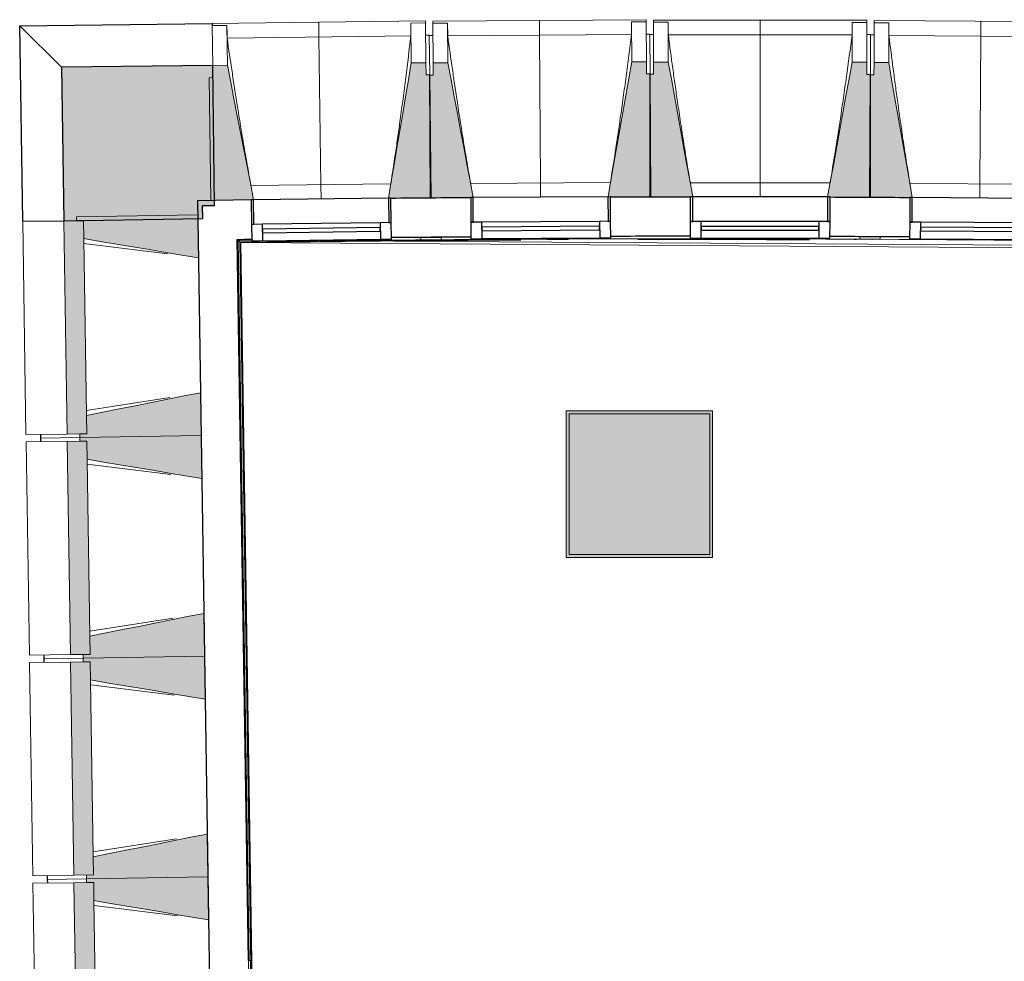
# Model space of a CAD drawing. Header units: millimetres. Extents: x -2845 to 74565, y -36590 to 13748.
# Tile 6 of 53: x 29099 to 33116, y -17216 to -13376. Entities that reach past the tile are written whole.
import ezdxf

# ---------------------------------------------------------------- set-up
doc = ezdxf.new("R2010")
doc.units = ezdxf.units.MM
for name, color, linetype, lineweight in [('A-FLOR', 7, 'Continuous', 25), ('A-FLOR-HRAL', 7, 'Continuous', 18), ('A-GENM', 7, 'Continuous', 18), ('A-GLAZ', 7, 'Continuous', 25), ('A-WALL', 7, 'Continuous', 25), ('A-WALL-PATT', 7, 'Continuous', 25), ('I-WALL', 7, 'Continuous', 25), ('INSTAL ELECTRIQUE', 7, 'Continuous', 18), ('MUR', 7, 'Continuous', 25), ('S-BEAM', 7, 'Continuous', 18)]:
    doc.layers.add(name, color=color, linetype=linetype, lineweight=lineweight)

# ---------------------------------------------------------------- blocks, each defined once
blk = doc.blocks.new('20_MUR PREFA_01 - Type 1-3119337-2021_015_1111_DCE_1_50_N0 FINI_CFO_GEN')
at = {"layer": 'A-GENM'}
for p, q in [((0, 722.1), (0, 661.4)), ((0, 661.4), (0, 58.5)), ((0, 0.7), (0, 58.5))]:
    blk.add_line(p, q, dxfattribs=at)
blk = doc.blocks.new('Murs 4 - Murs 1-3190715-2021_015_1111_DCE_1_50_N0 FINI_CFO_GEN')
at = {"layer": 'A-WALL-PATT', "true_color": 0x787878}
blk.add_hatch(color=8, dxfattribs=at).paths.add_polyline_path([(-23890.5, -14195.3), (-23323.7, -14186.6), (-23324.5, -14133.6), (-23275.7, -14133), (-23283, -13561.8), (-23900.1, -13569.7), (-23897.1, -13762.2)])
at = {"layer": 'A-WALL'}
for p, q in [((-23283, -13561.8), (-23900.1, -13569.7)), ((-23900.1, -13569.7), (-23890.5, -14195.3)), ((-23275.7, -14133), (-23283, -13561.8)), ((-23324.5, -14133.6), (-23275.7, -14133)), ((-23323.7, -14186.6), (-23324.5, -14133.6)), ((-23890.5, -14195.3), (-23323.7, -14186.6))]:
    blk.add_line(p, q, dxfattribs=at)
at = {"layer": 'MUR'}
for p, q in [((-24070.4, -13400.6), (-23285.1, -13390.7)), ((-24058.2, -14197.8), (-24070.4, -13400.6)), ((-23900.1, -13569.7), (-24070.4, -13400.6)), ((-23285.1, -13390.7), (-23285, -13399.7)), ((-24058.2, -14197.8), (-23890.5, -14195.3))]:
    blk.add_line(p, q, dxfattribs=at)
blk = doc.blocks.new('B02_DC_STR_rvt-1-2021_015_1111_DCE_1_50_N0 FINI_CFO_GEN')
at = {"layer": 'S-BEAM', "lineweight": 5, "true_color": 0x787878}
for points in [[(-23291, -14112.8), (-23126, -14110.7), (-23126, -14110.1), (-23116.1, -14109.9), (-23223, -13561), (-23283, -13561.8), (-23282.3, -13611.8), (-23297.3, -13612), (-23291.9, -14041.9)], [(-22556, -14103.5), (-22391.1, -14101.4), (-22397.4, -13600.6), (-22412.4, -13600.6), (-22413, -13550.8), (-22473, -13551.5), (-22565.9, -14103), (-22556.1, -14102.8)], [(-22395.4, -14103), (-22230.4, -14102), (-22230.4, -14101.3), (-22220.5, -14101.2), (-22323.8, -13551.6), (-22383.8, -13552), (-22383.8, -13602), (-22398.4, -13602.1), (-22395.8, -14033.1)], [(-21660.4, -14098.5), (-21495.4, -14097.5), (-21498.5, -13596.6), (-21513.5, -13596.6), (-21513.8, -13546.7), (-21573.8, -13547), (-21669.8, -14097.8), (-21660.4, -14097.8)], [(-21334.7, -14099.1), (-21334.7, -14098.4), (-21324.8, -14098.4), (-21424.5, -13548.1), (-21484.5, -13548.1), (-21484.5, -13598.1), (-21499.5, -13598.1), (-21499.7, -14099), (-21334.7, -14099.1)], [(-20599.7, -14099.3), (-20599.5, -13598.4), (-20614.5, -13598.4), (-20614.5, -13548.4), (-20674.5, -13548.4), (-20774.6, -14098.6), (-20764.7, -14098.6), (-20764.7, -14099.3), (-20656.4, -14099.3)], [(-20439, -14102), (-20439, -14101.3), (-20429.2, -14101.3), (-20525.2, -13550.4), (-20585.2, -13550), (-20585.6, -13600), (-20600.6, -13599.9), (-20604, -14100.8), (-20439.7, -14101.9)], [(-23341.5, -14346.9), (-23344.2, -14171.9), (-23838.8, -14179.5), (-23838.6, -14194.5), (-23809.8, -14194.5), (-23808.7, -14268.5), (-23344.2, -14346.4)], [(-23877.1, -15065.2), (-23796.5, -15063.9), (-23809.8, -14194), (-23890.5, -14195.3), (-23877.2, -15063.9)], [(-23825, -15079.4), (-23330.4, -15071.8), (-23333.1, -14896.8), (-23797.6, -14989.5), (-23796.5, -15063.9), (-23825.2, -15064.4), (-23825.1, -15071.8)], [(-23863.3, -15965.1), (-23782.7, -15963.8), (-23796, -15093.9), (-23876.7, -15095.2), (-23864.5, -15891.3)], [(-23327.7, -15246.8), (-23330.4, -15071.8), (-23825, -15079.4), (-23824.8, -15094.4), (-23796, -15094.4), (-23794.9, -15168.4), (-23330.4, -15246.3)], [(-23811.2, -15979.3), (-23316.6, -15971.7), (-23319.3, -15796.7), (-23783.8, -15889.4), (-23782.7, -15963.8), (-23811.4, -15964.3)], [(-23313.9, -16146.7), (-23316.6, -15971.7), (-23811.2, -15979.3), (-23811, -15994.3), (-23782.2, -15994.3), (-23781.1, -16068.3), (-23316.6, -16146.2)], [(-23849.5, -16865), (-23768.9, -16863.7), (-23782.2, -15993.8), (-23862.9, -15995.1), (-23849.6, -16859)], [(-23797.4, -16879.2), (-23302.8, -16871.6), (-23305.5, -16696.6), (-23770, -16789.3), (-23768.9, -16863.7), (-23797.6, -16864.2)], [(-23835.7, -17764.9), (-23755.1, -17763.6), (-23768.4, -16893.7), (-23849.1, -16895), (-23837.7, -17633.2)], [(-23300.1, -17046.6), (-23302.8, -16871.6), (-23797.4, -16879.2), (-23797.2, -16894.2), (-23768.4, -16894.2), (-23767.3, -16968.2), (-23302.8, -17046.1)]]:
    blk.add_hatch(color=8, dxfattribs=at).paths.add_polyline_path(points)
at = {"layer": 'A-FLOR'}
for p, q in [((-23985.6, -15066.8), (-23985.3, -15081.8)), ((-23985.3, -15081.8), (-23985.1, -15096.8)), ((-23971.8, -15966.7), (-23971.5, -15981.7)), ((-23971.5, -15981.7), (-23971.3, -15996.7)), ((-23957.9, -16866.6), (-23957.7, -16881.6)), ((-23957.7, -16881.6), (-23957.5, -16896.6))]:
    blk.add_line(p, q, dxfattribs=at)
at = {"layer": 'S-BEAM'}
for p, q in [((-21514.8, -13375.5), (-22384.8, -13380.9)), ((-21514.8, -13375.5), (-21514.8, -13384.6)), ((-22415.2, -13379.6), (-23285.1, -13390.7)), ((-23285, -13399.7), (-23225, -13398.9)), ((-23283, -13561.8), (-23285, -13399.7)), ((-23223, -13561), (-23225, -13398.9)), ((-23225, -13398.9), (-23225, -13399.2)), ((-22475.1, -13389.4), (-22415.1, -13388.7)), ((-22475.1, -13389.4), (-22473, -13551.5)), ((-22475.1, -13389.7), (-22475.1, -13389.4)), ((-22415.2, -13379.6), (-22415.1, -13388.7)), ((-22415.1, -13388.7), (-22413, -13550.8)), ((-22384.8, -13389.9), (-22384.8, -13380.9)), ((-22384.8, -13389.9), (-22324.8, -13389.6)), ((-22383.8, -13552), (-22384.8, -13389.9)), ((-22323.8, -13551.6), (-22324.8, -13389.6)), ((-22324.8, -13389.6), (-22324.7, -13389.8)), ((-21574.8, -13384.9), (-21514.8, -13384.6)), ((-21574.8, -13384.9), (-21573.8, -13547)), ((-21574.8, -13385.2), (-21574.8, -13384.9)), ((-21514.8, -13384.6), (-21513.8, -13546.7)), ((-21484.5, -13548.1), (-21484.4, -13386)), ((-21484.4, -13386), (-21484.4, -13377)), ((-20614.4, -13377.3), (-21484.4, -13377)), ((-21484.4, -13386), (-21424.4, -13386)), ((-21424.5, -13548.1), (-21424.4, -13386)), ((-21424.4, -13386), (-21424.4, -13386.3)), ((-20674.4, -13386.3), (-20674.5, -13548.4)), ((-20674.5, -13386.5), (-20674.4, -13386.3)), ((-20674.4, -13386.3), (-20614.4, -13386.3)), ((-20614.4, -13386.3), (-20614.5, -13548.4)), ((-20614.4, -13377.3), (-20614.4, -13386.3)), ((-20585.2, -13550), (-20584.1, -13387.9)), ((-20584.1, -13387.9), (-20584.1, -13378.9)), ((-19714.1, -13384.9), (-20584.1, -13378.9)), ((-20584.1, -13387.9), (-20524.1, -13388.4)), ((-20525.2, -13550.4), (-20524.1, -13388.4)), ((-20524.1, -13388.4), (-20524.1, -13388.6)), ((-22474.7, -13441), (-23224.1, -13450.5)), ((-22399.5, -13438.5), (-22414.5, -13438.7)), ((-22399.5, -13438.5), (-22397.4, -13600.6)), ((-22384.4, -13439.9), (-22399.4, -13440)), ((-21574.7, -13436.5), (-22324.2, -13441.1)), ((-21499.5, -13434.5), (-21514.5, -13434.6)), ((-21499.5, -13434.5), (-21498.5, -13596.6)), ((-21484.5, -13436), (-21499.5, -13436)), ((-20674.7, -13437.9), (-21424.2, -13437.6)), ((-20599.5, -13436.3), (-20614.5, -13436.3)), ((-20599.5, -13436.3), (-20599.5, -13598.4)), ((-20584.5, -13437.9), (-20599.5, -13437.8)), ((-19774.7, -13445.1), (-20524.2, -13439.9)), ((-23223, -13561), (-23283, -13561.8)), ((-23283, -13561.8), (-23282.3, -13611.8)), ((-22413, -13550.8), (-22473, -13551.5)), ((-22412.4, -13600.8), (-22413, -13550.8)), ((-22323.8, -13551.6), (-22383.8, -13552)), ((-22383.8, -13552), (-22383.4, -13602)), ((-21513.8, -13546.7), (-21573.8, -13547)), ((-21513.5, -13596.7), (-21513.8, -13546.7)), ((-21424.5, -13548.1), (-21484.5, -13548.1)), ((-21484.5, -13548.1), (-21484.5, -13598.1)), ((-20614.5, -13548.4), (-20674.5, -13548.4)), ((-20614.5, -13598.4), (-20614.5, -13548.4)), ((-20585.2, -13550), (-20585.6, -13600)), ((-20525.2, -13550.4), (-20585.2, -13550)), ((-23282.3, -13611.8), (-23297.3, -13612)), ((-23297.3, -13612), (-23291, -14112.8)), ((-22397.4, -13600.6), (-22412.4, -13600.8)), ((-22383.4, -13602), (-22398.4, -13602.1)), ((-22398.4, -13602.1), (-22395.4, -14103)), ((-22391.1, -14101.4), (-22397.4, -13600.6)), ((-21498.5, -13596.6), (-21513.5, -13596.7)), ((-21499.5, -13598.1), (-21499.7, -14099)), ((-21484.5, -13598.1), (-21499.5, -13598.1)), ((-21495.4, -14097.5), (-21498.5, -13596.6)), ((-20599.5, -13598.4), (-20614.5, -13598.4)), ((-20600.6, -13599.9), (-20604, -14100.8)), ((-20585.6, -13600), (-20600.6, -13599.9)), ((-20599.7, -14099.3), (-20599.5, -13598.4)), ((-23127, -14052.3), (-22556.5, -14045)), ((-22231, -14043.5), (-21660.5, -14040)), ((-21334.9, -14040.6), (-20764.4, -14040.8)), ((-20438.9, -14043.5), (-19868.4, -14047.4)), ((-21660.4, -14098.5), (-21495.4, -14097.5)), ((-23291, -14112.8), (-23126, -14110.7)), ((-22556.1, -14103.5), (-22391.1, -14101.4)), ((-22395.4, -14103), (-22230.4, -14102)), ((-21499.7, -14099), (-21334.7, -14099.1)), ((-20764.8, -14099.3), (-20599.7, -14099.3)), ((-20604, -14100.8), (-20439, -14102)), ((-23344.2, -14171.9), (-23838.8, -14179.5)), ((-23341.5, -14346.9), (-23344.2, -14171.9)), ((-24058.2, -14197.8), (-23890.5, -14195.3)), ((-24058.2, -14197.8), (-24044.8, -15067.7)), ((-23809.8, -14194), (-23890.5, -14195.3)), ((-23890.5, -14195.3), (-23877.1, -15065.2)), ((-23838.8, -14179.5), (-23838.6, -14194.5)), ((-23838.6, -14194.5), (-23809.8, -14194)), ((-23809.8, -14194), (-23808.7, -14268.5)), ((-23808.7, -14268.5), (-23809.8, -14194)), ((-23797.6, -14988.9), (-23808.7, -14269)), ((-23467.4, -14331), (-23808.4, -14287.9)), ((-23330.4, -15071.8), (-23333.1, -14896.8)), ((-23797.9, -14970), (-23458.4, -14916.5)), ((-23797.6, -14989.5), (-23796.5, -15063.9)), ((-23796.5, -15063.9), (-23797.6, -14989.5)), ((-23877.1, -15065.2), (-24044.8, -15067.7)), ((-24044.4, -15097.7), (-23876.7, -15095.2)), ((-24044.4, -15097.7), (-24031, -15967.6)), ((-23985.3, -15081.8), (-23985.6, -15066.8)), ((-23825, -15079.4), (-23985.3, -15081.8)), ((-23985.3, -15081.8), (-23825, -15079.4)), ((-23985.1, -15096.8), (-23985.3, -15081.8)), ((-23877.1, -15065.2), (-23796.5, -15063.9)), ((-23796, -15093.9), (-23876.7, -15095.2)), ((-23876.7, -15095.2), (-23863.3, -15965.1)), ((-23796.5, -15063.9), (-23825.2, -15064.4)), ((-23825.2, -15064.4), (-23825, -15079.4)), ((-23825, -15079.4), (-23330.4, -15071.8)), ((-23330.4, -15071.8), (-23825, -15079.4)), ((-23825, -15079.4), (-23824.8, -15094.4)), ((-23824.8, -15094.4), (-23796, -15093.9)), ((-23796, -15093.9), (-23794.9, -15168.4)), ((-23794.9, -15168.4), (-23796, -15093.9)), ((-23327.7, -15246.8), (-23330.4, -15071.8)), ((-23783.8, -15888.8), (-23794.9, -15168.9)), ((-23453.6, -15230.9), (-23794.6, -15187.8)), ((-23784.1, -15869.9), (-23444.6, -15816.4)), ((-23316.6, -15971.7), (-23319.3, -15796.7)), ((-23783.8, -15889.4), (-23782.7, -15963.8)), ((-23782.7, -15963.8), (-23783.8, -15889.4)), ((-23863.3, -15965.1), (-24031, -15967.6)), ((-23971.5, -15981.7), (-23971.8, -15966.7)), ((-23811.2, -15979.3), (-23971.5, -15981.7)), ((-23971.5, -15981.7), (-23811.2, -15979.3)), ((-23971.3, -15996.7), (-23971.5, -15981.7)), ((-23863.3, -15965.1), (-23782.7, -15963.8)), ((-23782.7, -15963.8), (-23811.4, -15964.3)), ((-23811.4, -15964.3), (-23811.2, -15979.3)), ((-23811.2, -15979.3), (-23316.6, -15971.7)), ((-23316.6, -15971.7), (-23811.2, -15979.3)), ((-23811.2, -15979.3), (-23811, -15994.3)), ((-23313.9, -16146.7), (-23316.6, -15971.7)), ((-24030.6, -15997.6), (-23862.9, -15995.1)), ((-24030.6, -15997.6), (-24017.2, -16867.5)), ((-23782.2, -15993.8), (-23862.9, -15995.1)), ((-23862.9, -15995.1), (-23849.5, -16865)), ((-23811, -15994.3), (-23782.2, -15993.8)), ((-23782.2, -15993.8), (-23781.1, -16068.3)), ((-23781.1, -16068.3), (-23782.2, -15993.8)), ((-23770, -16788.7), (-23781.1, -16068.8)), ((-23439.8, -16130.8), (-23780.8, -16087.7)), ((-23302.8, -16871.6), (-23305.5, -16696.6)), ((-23770.3, -16769.8), (-23430.8, -16716.3)), ((-23770, -16789.3), (-23768.9, -16863.7)), ((-23768.9, -16863.7), (-23770, -16789.3)), ((-23849.5, -16865), (-24017.2, -16867.5)), ((-23957.7, -16881.6), (-23957.9, -16866.6)), ((-23849.5, -16865), (-23768.9, -16863.7)), ((-23768.9, -16863.7), (-23797.6, -16864.2)), ((-23797.6, -16864.2), (-23797.4, -16879.2)), ((-24016.8, -16897.5), (-23849.1, -16895)), ((-24016.8, -16897.5), (-24003.4, -17767.4)), ((-23797.4, -16879.2), (-23957.7, -16881.6)), ((-23957.7, -16881.6), (-23797.4, -16879.2)), ((-23957.5, -16896.6), (-23957.7, -16881.6)), ((-23768.4, -16893.7), (-23849.1, -16895)), ((-23849.1, -16895), (-23835.7, -17764.9)), ((-23797.4, -16879.2), (-23302.8, -16871.6)), ((-23302.8, -16871.6), (-23797.4, -16879.2)), ((-23797.4, -16879.2), (-23797.2, -16894.2)), ((-23797.2, -16894.2), (-23768.4, -16893.7)), ((-23768.4, -16893.7), (-23767.3, -16968.2)), ((-23767.3, -16968.2), (-23768.4, -16893.7)), ((-23300.1, -17046.6), (-23302.8, -16871.6)), ((-23756.2, -17688.6), (-23767.3, -16968.7)), ((-23426, -17030.7), (-23767, -16987.6))]:
    blk.add_line(p, q, dxfattribs=at)
at = {"layer": 'S-BEAM', "flags": 128}
for points in [[(-23225, -13399.2), (-23224.8, -13409.5), (-23224.6, -13419.7), (-23224.5, -13430), (-23224.3, -13440.3), (-23224.1, -13450.5)], [(-22474.7, -13441), (-22474.8, -13430.8), (-22474.8, -13420.5), (-22474.9, -13410.2), (-22475, -13400), (-22475.1, -13389.7)], [(-22324.7, -13389.8), (-22324.6, -13400.1), (-22324.5, -13410.3), (-22324.4, -13420.6), (-22324.3, -13430.9), (-22324.2, -13441.1)], [(-21574.7, -13436.5), (-21574.7, -13426.2), (-21574.7, -13416), (-21574.8, -13405.7), (-21574.8, -13395.5), (-21574.8, -13385.2)], [(-21424.4, -13386.3), (-21424.4, -13396.5), (-21424.3, -13406.8), (-21424.3, -13417.1), (-21424.3, -13427.3), (-21424.2, -13437.6)], [(-20674.7, -13437.9), (-20674.7, -13427.6), (-20674.6, -13417.3), (-20674.6, -13407.1), (-20674.5, -13396.8), (-20674.5, -13386.5)], [(-20524.1, -13388.6), (-20524.1, -13398.9), (-20524.2, -13409.1), (-20524.2, -13419.4), (-20524.2, -13429.7), (-20524.2, -13439.9)], [(-23116.1, -14109.9), (-23129.4, -14041.9), (-23142.7, -13973.2), (-23156.1, -13904.5), (-23169.5, -13835.8), (-23182.9, -13767.1), (-23196.2, -13698.4), (-23209.6, -13629.7), (-23223, -13561)], [(-22473, -13551.5), (-22484.7, -13620.5), (-22496.3, -13689.6), (-22507.9, -13758.6), (-22519.5, -13827.6), (-22531.2, -13896.6), (-22542.8, -13965.6), (-22554.4, -14034.6), (-22565.9, -14103)], [(-22220.5, -14101.2), (-22233.3, -14033.1), (-22246.2, -13964.4), (-22259.1, -13895.6), (-22272.1, -13826.8), (-22285, -13758), (-22297.9, -13689.2), (-22310.8, -13620.4), (-22323.8, -13551.6)], [(-21573.8, -13547), (-21585.8, -13616), (-21597.9, -13684.9), (-21610, -13753.8), (-21622.1, -13822.8), (-21634.1, -13891.7), (-21646.2, -13960.7), (-21658.3, -14029.6), (-21670.3, -14097.9)], [(-21324.8, -14098.4), (-21337.2, -14030.2), (-21349.6, -13961.3), (-21362.1, -13892.5), (-21374.6, -13823.6), (-21387.1, -13754.7), (-21399.5, -13685.9), (-21412, -13617), (-21424.5, -13548.1)], [(-20674.5, -13548.4), (-20687, -13617.2), (-20699.5, -13686.1), (-20712.1, -13755), (-20724.6, -13823.8), (-20737.1, -13892.7), (-20749.6, -13961.5), (-20762.2, -14030.4), (-20774.6, -14098.6)], [(-20429.1, -14101.3), (-20441.1, -14033.1), (-20453.1, -13964.1), (-20465.1, -13895.2), (-20477.1, -13826.2), (-20489.2, -13757.3), (-20501.2, -13688.3), (-20513.2, -13619.4), (-20525.2, -13550.4)], [(-23808.7, -14268.5), (-23741.9, -14279.7), (-23675.2, -14290.9), (-23608.5, -14302.1), (-23541.7, -14313.3), (-23475, -14324.5), (-23408.3, -14335.7), (-23341.5, -14346.9)], [(-23333.1, -14896.8), (-23399.4, -14910), (-23465.8, -14923.3), (-23532.2, -14936.5), (-23598.5, -14949.8), (-23664.9, -14963), (-23731.3, -14976.2), (-23797.6, -14989.5)], [(-23794.9, -15168.4), (-23728.1, -15179.6), (-23661.4, -15190.8), (-23594.7, -15202), (-23527.9, -15213.2), (-23461.2, -15224.4), (-23394.5, -15235.6), (-23327.7, -15246.8)], [(-23319.3, -15796.7), (-23385.6, -15809.9), (-23452, -15823.2), (-23518.4, -15836.4), (-23584.7, -15849.7), (-23651.1, -15862.9), (-23717.5, -15876.1), (-23783.8, -15889.4)], [(-23781.1, -16068.3), (-23714.3, -16079.5), (-23647.6, -16090.7), (-23580.9, -16101.9), (-23514.1, -16113.1), (-23447.4, -16124.3), (-23380.7, -16135.5), (-23313.9, -16146.7)], [(-23305.5, -16696.6), (-23371.8, -16709.8), (-23438.2, -16723.1), (-23504.6, -16736.3), (-23570.9, -16749.6), (-23637.3, -16762.8), (-23703.7, -16776), (-23770, -16789.3)], [(-23767.3, -16968.2), (-23700.5, -16979.4), (-23633.8, -16990.6), (-23567.1, -17001.8), (-23500.3, -17013), (-23433.6, -17024.2), (-23366.8, -17035.4), (-23300.1, -17046.6)]]:
    blk.add_lwpolyline(points, dxfattribs=at)
at = {"layer": 'S-BEAM'}
for points, knots in [([(-23224.1, -13450.5), (-23217.7, -13496), (-23207.7, -13564.2), (-23193.8, -13655.1), (-23182.3, -13728.9), (-23169.4, -13808.4), (-23155.1, -13893.5), (-23140.9, -13974.8), (-23131.4, -14027.7), (-23126.9, -14052.3)], [0, 0, 0, 0, 0.2222222, 0.3333333, 0.4444444, 0.5833333, 0.7222222, 0.8611111, 0.9816328, 0.9816328, 0.9816328, 0.9816328]), ([(-22556.7, -14045.1), (-22550.1, -14003.3), (-22540.2, -13938.8), (-22527.5, -13851.4), (-22517.2, -13777.4), (-22506.4, -13697.6), (-22491.7, -13583.6), (-22481.3, -13498.1), (-22474.7, -13441)], [0.0183438, 0.0183438, 0.0183438, 0.0183438, 0.2222222, 0.3333333, 0.4444444, 0.5833333, 0.7222222, 1, 1, 1, 1]), ([(-22324.2, -13441.1), (-22318, -13486.7), (-22308.5, -13554.9), (-22295.2, -13645.9), (-22284.2, -13719.8), (-22271.8, -13799.3), (-22258.1, -13884.5), (-22244.4, -13966), (-22235.2, -14018.9), (-22230.9, -14043.5)], [0, 0, 0, 0, 0.2222222, 0.3333333, 0.4444444, 0.5833333, 0.7222222, 0.8611111, 0.9816328, 0.9816328, 0.9816328, 0.9816328]), ([(-21660.6, -14040), (-21653.8, -13998.3), (-21643.5, -13933.9), (-21630.2, -13846.5), (-21619.4, -13772.6), (-21608.1, -13692.9), (-21592.6, -13579), (-21581.7, -13493.5), (-21574.7, -13436.5)], [0.0183438, 0.0183438, 0.0183438, 0.0183438, 0.2222222, 0.3333333, 0.4444444, 0.5833333, 0.7222222, 1, 1, 1, 1]), ([(-21424.2, -13437.6), (-21418.3, -13483.2), (-21409.3, -13551.5), (-21396.6, -13642.5), (-21386, -13716.5), (-21374.2, -13796.1), (-21361, -13881.4), (-21347.9, -13962.9), (-21339, -14016), (-21334.8, -14040.6)], [0, 0, 0, 0, 0.2222222, 0.3333333, 0.4444444, 0.5833333, 0.7222222, 0.8611111, 0.9816328, 0.9816328, 0.9816328, 0.9816328]), ([(-20764.5, -14040.8), (-20757.4, -13999.1), (-20746.7, -13934.8), (-20732.9, -13847.5), (-20721.6, -13773.6), (-20709.8, -13694), (-20693.6, -13580.2), (-20682.1, -13494.8), (-20674.7, -13437.9)], [0.0183438, 0.0183438, 0.0183438, 0.0183438, 0.2222222, 0.3333333, 0.4444444, 0.5833333, 0.7222222, 1, 1, 1, 1]), ([(-20524.2, -13439.9), (-20518.7, -13485.6), (-20510, -13553.9), (-20498, -13645), (-20487.8, -13719.1), (-20476.5, -13798.8), (-20463.9, -13884.1), (-20451.3, -13965.7), (-20442.8, -14018.8), (-20438.8, -14043.5)], [0, 0, 0, 0, 0.2222222, 0.3333333, 0.4444444, 0.5833333, 0.7222222, 0.8611111, 0.9816328, 0.9816328, 0.9816328, 0.9816328])]:
    blk.add_open_spline(points, degree=3, knots=knots, dxfattribs=at)
at = {"layer": 'MUR', "color": 5, "lineweight": 25, "true_color": 0x0000ff}
blk.add_blockref('Murs 4 - Murs 1-3190715-2021_015_1111_DCE_1_50_N0 FINI_CFO_GEN', (0, 0), dxfattribs=at)
at = {"layer": 'S-BEAM', "color": 5, "lineweight": 25, "true_color": 0x0000ff}
for p, rotation in [((-22841, -14107.1), 0.7260035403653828), ((-21945.4, -14100.2), 0.3529371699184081), ((-21049.7, -14099.2), 359.9798707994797), ((-20154, -14103.9), 359.606804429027)]:
    blk.add_blockref('20_MUR PREFA_01 - Type 1-3119337-2021_015_1111_DCE_1_50_N0 FINI_CFO_GEN', p, dxfattribs=dict(at, rotation=rotation))
blk = doc.blocks.new('XXX_VIDE FENETRE - 550-377501-2021_015_1111_DCE_1_50_N0 FINI_CFO_GEN')
at = {"layer": 'A-GLAZ'}
for p, q in [((-285, 0), (-285, -100)), ((-275, 0), (-285, 0)), ((275, 0), (-275, 0)), ((-275, -100), (-275, 0)), ((285, 0), (275, 0)), ((275, 0), (275, -100)), ((285, -100), (285, 0)), ((-285, -100), (-275, -100)), ((-240, -100), (-285, -100)), ((-285, -100), (-285, -167.5)), ((-240, -167.5), (-240, -100)), ((240, -100), (-240, -100)), ((240, -100), (240, -167.5)), ((285, -100), (240, -100)), ((275, -100), (285, -100)), ((285, -167.5), (285, -100)), ((-285, -167.5), (-240, -167.5)), ((-240, -167.5), (240, -167.5)), ((240, -167.5), (285, -167.5))]:
    blk.add_line(p, q, dxfattribs=at)
at = {"layer": 'A-GLAZ', "color": 173, "true_color": 0x5c63b1}
for p, q in [((240, -120), (-240, -120)), ((-240, -120), (-240, -135)), ((240, -135), (240, -120)), ((-240, -135), (240, -135))]:
    blk.add_line(p, q, dxfattribs=at)
blk = doc.blocks.new('Garde-corps - Garde-corps-505471-2021_015_1111_DCE_1_50_N0 FINI_CFO_GEN')
at = {"layer": 'A-FLOR-HRAL'}
for p, q in [((-23182.7, -14271.4), (-23124, -14270.6)), ((-23134.6, -17211.9), (-23179.6, -14274.3)), ((-23179.6, -14274.3), (-23123.9, -14274.7)), ((-23127.1, -17233.8), (-23172.4, -14281.4)), ((-23077.3, -20365.6), (-23170.6, -14283.1)), ((-23075.7, -20363.9), (-23168.9, -14284.7)), ((-22974.4, -14275.7), (-17756.7, -14309.4)), ((-22554, -14264.3), (-22425.9, -14263.2)), ((-22359, -14262.7), (-22229.4, -14261.8)), ((-21918.6, -14271.9), (-21831.8, -14271.6)), ((-20764.7, -14259.9), (-20635.1, -14260.5)), ((-20666.5, -14272.2), (-20656.4, -14272.3)), ((-20568.1, -14260.8), (-20440.1, -14261.6))]:
    blk.add_line(p, q, dxfattribs=at)
at = {"layer": 'A-FLOR-HRAL', "flags": 128}
for points in [[(-23172.4, -14281.4), (-23176, -14277.8), (-23179.6, -14274.3)], [(-23168.9, -14284.7), (-17678.6, -14320.7), (-14410.7, -14446.4)]]:
    blk.add_lwpolyline(points, dxfattribs=at)
at = {"layer": 'A-FLOR-HRAL'}
for radius, start, end in [(137283.1, 90.004947, 90.140434), (137273, 89.70836, 90.771971), (137269.6, 90.293744, 90.770558), (137269.6, 89.802207, 90.094064), (137273, 87.112212, 89.689578)]:
    blk.add_arc((-21322.9, -151541.9), radius, start, end, dxfattribs=at)
for points, knots in [([(-23179.6, -14274.3), (-23179.6, -14274.3), (-23179.6, -14274.3), (-23179.7, -14274.3), (-23179.7, -14274.2), (-23179.8, -14274.2), (-23179.9, -14274.1), (-23179.9, -14274), (-23180, -14273.9), (-23180.1, -14273.8), (-23180.2, -14273.7), (-23180.3, -14273.6), (-23180.5, -14273.5), (-23180.6, -14273.4), (-23180.7, -14273.3), (-23180.8, -14273.2), (-23181, -14273), (-23181.1, -14272.9), (-23181.3, -14272.7), (-23181.6, -14272.4), (-23182.1, -14271.9), (-23182.5, -14271.6), (-23182.7, -14271.4)], [0, 0, 0, 0, 0.071429, 0.107143, 0.142857, 0.178571, 0.214286, 0.25, 0.285714, 0.321429, 0.357143, 0.392857, 0.428571, 0.464286, 0.5, 0.535714, 0.571429, 0.607143, 0.642857, 0.714286, 0.857143, 1, 1, 1, 1]), ([(-23168.9, -14284.7), (-23168.9, -14284.7), (-23169, -14284.7), (-23169, -14284.6), (-23169.1, -14284.5), (-23169.3, -14284.4), (-23169.4, -14284.2), (-23169.6, -14284.1), (-23169.8, -14283.9), (-23170, -14283.7), (-23170.2, -14283.5), (-23170.4, -14283.3), (-23170.5, -14283.2), (-23170.6, -14283.1)], [0.075, 0.075, 0.075, 0.075, 0.15, 0.2125, 0.275, 0.35, 0.425, 0.5, 0.6, 0.7, 0.775, 0.85, 1, 1, 1, 1])]:
    blk.add_open_spline(points, degree=3, knots=knots, dxfattribs=at)
blk = doc.blocks.new('B02_ARC_rvt-1-2021_015_1111_DCE_1_50_N0 FINI_CFO_GEN')
at = {"layer": 'A-FLOR'}
for p, q in [((-20740.5, -14100), (-20745.2, -14100)), ((-20676.7, -14260.3), (-20764.8, -14259.9)), ((-20635.1, -14260.5), (-20666.4, -14260.3)), ((-20504, -14261.2), (-20568.1, -14260.8))]:
    blk.add_line(p, q, dxfattribs=at)
at = {"layer": 'I-WALL'}
for p, q in [((-23126, -14110.6), (-23345.1, -14113.6)), ((-23345.1, -14113.6), (-23342.6, -14273.6)), ((-23342.6, -14273.6), (-23246.5, -20540)), ((-23137.6, -17211.9), (-23182.7, -14271.4))]:
    blk.add_line(p, q, dxfattribs=at)
at = {"layer": 'I-WALL', "flags": 128}
blk.add_lwpolyline([(-23182.7, -14271.4), (-23153.3, -14271), (-23124, -14270.6)], dxfattribs=at)
at = {"layer": 'I-WALL'}
for radius, start, end in [(137443.1, 90.378298, 90.514063), (137443.1, 90.004917, 90.140682), (137443.1, 89.631536, 89.767301), (137283.1, 90.004946, 90.140435), (137283.1, 90.378328, 90.513816), (137283.1, 89.631565, 89.767054)]:
    blk.add_arc((-21322.9, -151541.9), radius, start, end, dxfattribs=at)
at = {"layer": 'A-FLOR-HRAL', "lineweight": 18}
blk.add_blockref('Garde-corps - Garde-corps-505471-2021_015_1111_DCE_1_50_N0 FINI_CFO_GEN', (0, 0), dxfattribs=at)
at = {"layer": 'A-GLAZ', "lineweight": 18}
for p, rotation in [((-21945.4, -14099.5), 0.3529371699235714), ((-21049.7, -14098.5), 359.9798707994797), ((-22841, -14106.5), 0.7260035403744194), ((-20154, -14103.2), 359.606804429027)]:
    blk.add_blockref('XXX_VIDE FENETRE - 550-377501-2021_015_1111_DCE_1_50_N0 FINI_CFO_GEN', p, dxfattribs=dict(at, rotation=rotation))
blk = doc.blocks.new('604_DALLE LED 600x600MM - 26W 4000K 3600lm-4677864-2021_015_1111_DCE_1_50_N0 FINI_CFO_GEN')
at = {"layer": 'INSTAL ELECTRIQUE', "true_color": 0xf6d57a}
h = blk.add_hatch(color=41, dxfattribs=at)
h.paths.add_polyline_path([(-298.5, -298.5), (-298.5, 298.5), (298.5, 298.5), (298.5, -298.5), (-288.1, -298.5)])
h.paths.add_polyline_path([(-287, -287), (287, -287), (287, 287), (-287, 287), (-287, -230.1)])
blk.add_hatch(color=41, dxfattribs=at).paths.add_polyline_path([(-287, -287), (-287, 287), (287, 287), (287, -287)])
at = {"layer": 'INSTAL ELECTRIQUE'}
for p, q in [((-298.5, -298.5), (-298.5, 298.5)), ((-298.5, 298.5), (298.5, 298.5)), ((-287, 287), (-287, -287)), ((-287, 287), (287, 287)), ((287, -287), (287, 287)), ((298.5, 298.5), (298.5, -298.5)), ((298.5, -298.5), (-298.5, -298.5)), ((287, -287), (-287, -287))]:
    blk.add_line(p, q, dxfattribs=at)
blk = doc.blocks.new('Legrand_Batibox_cloison_sèche_prof_40_1_poste_2_mod_080041 - Legrand_Batibox_cloison_sèche_prof_40_1_poste_2_mod_080041-V32-2021_015_1111_DCE_1_50_N0 FINI_CFO_GEN')
at = {"layer": 'INSTAL ELECTRIQUE'}
for p, q in [((-20635.1, -14260.5), (-20635.1, -14261.8)), ((-20568.1, -14262.3), (-20568.1, -14260.9))]:
    blk.add_line(p, q, dxfattribs=at)
blk = doc.blocks.new('Legrand_Mosaic_plaque_2_mod_blanc_antimicrobien_078722L - Legrand_Mosaic_plaque_2_mod_blanc_antimicrobien_078722L-V26-2021_015_1111_DCE_1_50_N0 FINI_CFO_GEN')
at = {"layer": 'INSTAL ELECTRIQUE'}
for p, q in [((-17807.6, -20400.5), (-17807.9, -20409)), ((-17725.7, -20402.7), (-17807.6, -20400.5)), ((-17725.9, -20411.2), (-17725.7, -20402.7)), ((-17725.9, -20411.2), (-17807.9, -20409))]:
    blk.add_line(p, q, dxfattribs=at)
blk = doc.blocks.new('Legrand_Mosaic_link_prise_2P_T_FB_surface_2_mod_blanc_077145L - Legrand_Mosaic_link_prise_2P_T_FB_surface_2_mod_blanc_077145L-682338-2021_015_1111_DCE_1_50_N0 FINI_CFO_GEN')
at = {"layer": 'INSTAL ELECTRIQUE'}
blk.add_line((-15978.9, -20461.6), (-15934, -20463.4), dxfattribs=at)
at = {"layer": 'INSTAL ELECTRIQUE', "flags": 128}
for points in [[(-15965.3, -20462.1), (-15965.2, -20462), (-15965.1, -20462), (-15965, -20462), (-15965, -20462), (-15964.9, -20462), (-15964.8, -20461.9), (-15964.7, -20461.9), (-15964.6, -20461.9), (-15964.5, -20461.9), (-15964.5, -20461.9)], [(-15964.5, -20461.9), (-15964.4, -20461.9), (-15964.3, -20462), (-15964.3, -20462), (-15964.2, -20462), (-15964.1, -20462), (-15964, -20462), (-15963.9, -20462), (-15963.9, -20462.1), (-15963.8, -20462.1)]]:
    blk.add_lwpolyline(points, dxfattribs=at)
blk = doc.blocks.new('Legrand_Batibox_cloison_sèche_prof_40_1_poste_2_mod_080041 - Legrand_Batibox_cloison_sèche_prof_40_1_poste_2_mod_080041-V33-2021_015_1111_DCE_1_50_N0 FINI_CFO_GEN')
at = {"layer": 'INSTAL ELECTRIQUE'}
for p, q in [((-22425.9, -14263.2), (-22425.9, -14264.6)), ((-22358.9, -14264.1), (-22358.9, -14262.7))]:
    blk.add_line(p, q, dxfattribs=at)
blk = doc.blocks.new('Legrand_Mosaic_plaque_8_mod_blanc_078818L - Legrand_Mosaic_plaque_8_mod_blanc_078818L-1602412-2021_015_1111_DCE_1_50_N0 FINI_CFO_GEN')
at = {"layer": 'INSTAL ELECTRIQUE'}
for p, q in [((-23129.1, -17211.8), (-23137.6, -17211.9)), ((-23134.1, -17435.9), (-23137.6, -17211.9)), ((-23125.6, -17435.8), (-23129.1, -17211.8)), ((-23134.1, -17435.9), (-23125.6, -17435.8))]:
    blk.add_line(p, q, dxfattribs=at)
blk = doc.blocks.new('B02_ELE_rvt-1-2021_015_1111_DCE_1_50_N0 FINI_CFO_GEN')
at = {"layer": 'INSTAL ELECTRIQUE', "lineweight": 18}
for name, p, rotation in [('Legrand_Mosaic_plaque_2_mod_blanc_antimicrobien_078722L - Legrand_Mosaic_plaque_2_mod_blanc_antimicrobien_078722L-V26-2021_015_1111_DCE_1_50_N0 FINI_CFO_GEN', (-39449.3, -35271.4), 181.9641988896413), ('Legrand_Mosaic_link_prise_2P_T_FB_surface_2_mod_blanc_077145L - Legrand_Mosaic_link_prise_2P_T_FB_surface_2_mod_blanc_077145L-682338-2021_015_1111_DCE_1_50_N0 FINI_CFO_GEN', (-37337.6, -35485.7), 182.7800769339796), ('Legrand_Mosaic_plaque_2_mod_blanc_antimicrobien_078722L - Legrand_Mosaic_plaque_2_mod_blanc_antimicrobien_078722L-V26-2021_015_1111_DCE_1_50_N0 FINI_CFO_GEN', (-37985, -34999.7), 181.0678217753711), ('Legrand_Mosaic_link_prise_2P_T_FB_surface_2_mod_blanc_077145L - Legrand_Mosaic_link_prise_2P_T_FB_surface_2_mod_blanc_077145L-682338-2021_015_1111_DCE_1_50_N0 FINI_CFO_GEN', (-35876.9, -35247), 181.8836998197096)]:
    blk.add_blockref(name, p, dxfattribs=dict(at, rotation=rotation))
for name in ['Legrand_Batibox_cloison_sèche_prof_40_1_poste_2_mod_080041 - Legrand_Batibox_cloison_sèche_prof_40_1_poste_2_mod_080041-V33-2021_015_1111_DCE_1_50_N0 FINI_CFO_GEN', 'Legrand_Batibox_cloison_sèche_prof_40_1_poste_2_mod_080041 - Legrand_Batibox_cloison_sèche_prof_40_1_poste_2_mod_080041-V32-2021_015_1111_DCE_1_50_N0 FINI_CFO_GEN', 'Legrand_Mosaic_plaque_8_mod_blanc_078818L - Legrand_Mosaic_plaque_8_mod_blanc_078818L-1602412-2021_015_1111_DCE_1_50_N0 FINI_CFO_GEN']:
    blk.add_blockref(name, (0, 0), dxfattribs=at)
at = {"layer": 'INSTAL ELECTRIQUE', "lineweight": 18, "extrusion": (0, 0, -1), "rotation": 269.9999999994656}
blk.add_blockref('604_DALLE LED 600x600MM - 26W 4000K 3600lm-4677864-2021_015_1111_DCE_1_50_N0 FINI_CFO_GEN', (21542.3, -15269.7), dxfattribs=at)

msp = doc.modelspace()

# ---------------------------------------------------------------- block references
at = {"lineweight": 5}
for name in ['B02_DC_STR_rvt-1-2021_015_1111_DCE_1_50_N0 FINI_CFO_GEN', 'B02_ARC_rvt-1-2021_015_1111_DCE_1_50_N0 FINI_CFO_GEN', 'B02_ELE_rvt-1-2021_015_1111_DCE_1_50_N0 FINI_CFO_GEN']:
    msp.add_blockref(name, (53169.3, 0), dxfattribs=at)

doc.saveas('drawing.dxf')
